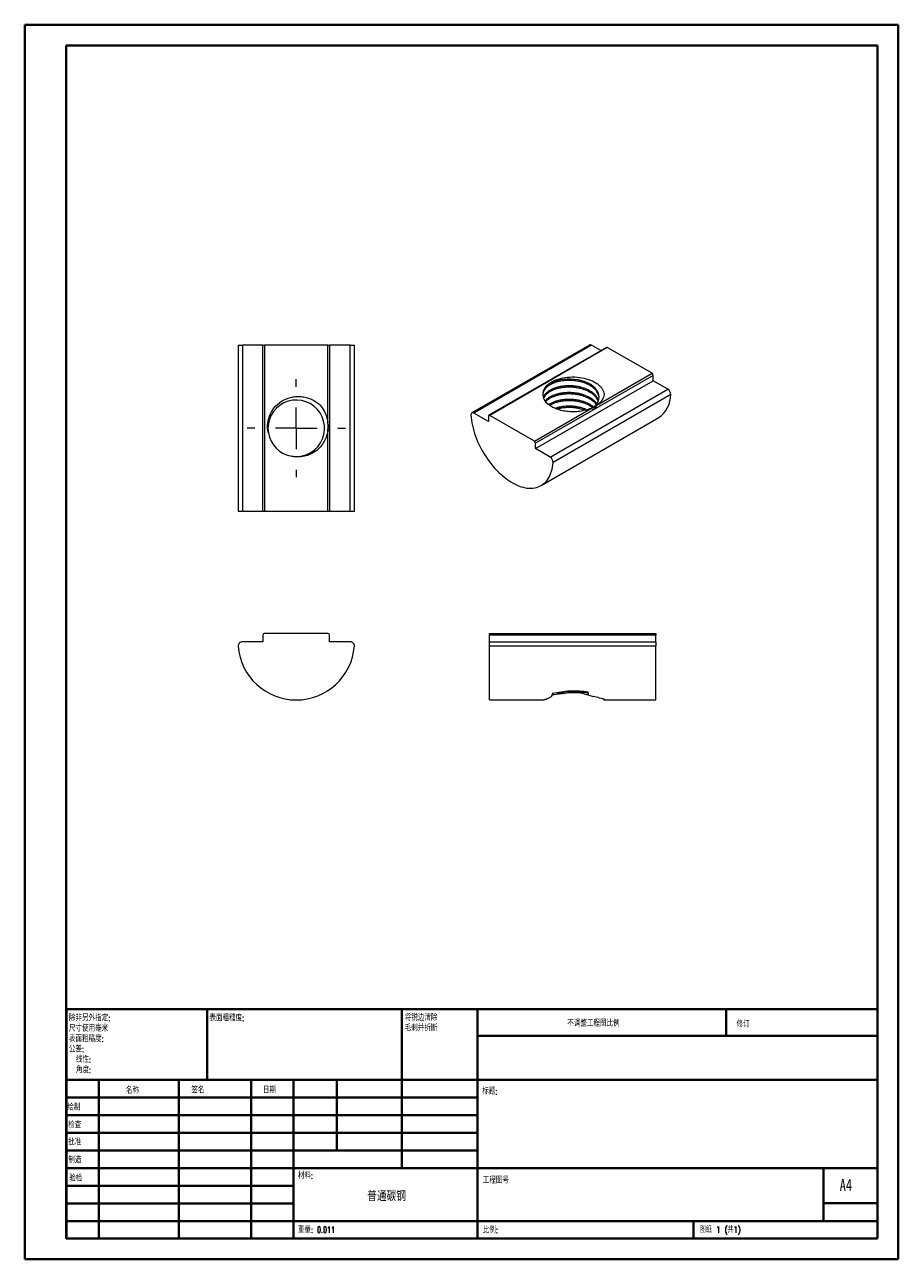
# Model space of a CAD drawing. Header units: millimetres. Extents: x 0 to 210, y 0 to 297.
import ezdxf

# ---------------------------------------------------------------- set-up
doc = ezdxf.new("R2010")
doc.units = ezdxf.units.MM
doc.styles.add('SLDTEXTSTYLE0', font='TXT', dxfattribs={"width": 0.75, "bigfont": 'bigfont'})
doc.styles.add('SLDTEXTSTYLE1', font='TXT', dxfattribs={"width": 0.75})
doc.styles.add('SLDTEXTSTYLE2', font='TXT', dxfattribs={"width": 0.694444, "bigfont": 'bigfont'})

# ---------------------------------------------------------------- blocks, each defined once
blk = doc.blocks.new('SW_NOTE_0')
at = {"color": 0, "linetype": 'Continuous', "lineweight": 0, "char_height": 1.5, "attachment_point": 1, "style": 'SLDTEXTSTYLE0'}
for s, insert in [('\\M+18FAB锐边\\M+190B4\\M+18F9C', (0, 1.93)), ('\\M+196D1\\M+18E68\\M+19BF3\\M+190DC\\M+19266', (0, -0.57))]:
    blk.add_mtext(s, dxfattribs=dict(at, insert=insert))
blk = doc.blocks.new('SW_NOTE_1')
at = {"color": 0, "linetype": 'Continuous', "lineweight": 0, "char_height": 1.5, "attachment_point": 1, "style": 'SLDTEXTSTYLE0'}
for s, insert in [('\\M+18F9C\\M+194F1另\\M+18A4F\\M+18E77\\M+192E8:', (0, 1.93)), ('\\M+18EDA\\M+190A1\\M+18E67\\M+19770\\M+19F7C\\M+195C4', (0, -0.57)), ('\\M+1955C\\M+196CA\\M+19165糙\\M+19378:', (0, -3.07)), ('\\M+18CF6\\M+18DB7:', (0, -5.57)), ('线\\M+190AB:', (1.69, -8.07)), ('\\M+18A70\\M+19378:', (1.69, -10.57))]:
    blk.add_mtext(s, dxfattribs=dict(at, insert=insert))
blk = doc.blocks.new('SW_CENTERMARKSYMBOL_0')
at = {"color": 0, "linetype": 'Continuous', "lineweight": 0}
for p, q in [((0, 10), (0, 11.8)), ((0, 0), (0, 5)), ((-10, 0), (-11.8, 0)), ((0, 0), (-5, 0)), ((0, 0), (0, -5)), ((0, 0), (5, 0)), ((10, 0), (11.8, 0)), ((0, -10), (0, -11.8))]:
    blk.add_line(p, q, dxfattribs=at)

msp = doc.modelspace()

# ---------------------------------------------------------------- linework, layer by layer
at = {"color": 7, "linetype": 'Continuous', "lineweight": 40}
for p, q in [((0.08, 0.21), (0.08, 297.21)), ((0.08, 297.21), (210.08, 297.21)), ((210.08, 0.21), (210.08, 297.21)), ((210.08, 292.21), (210.08, 297.21)), ((10.08, 292.21), (205.08, 292.21)), ((10.08, 5.21), (10.08, 292.21)), ((205.08, 5.21), (205.08, 292.21)), ((10.11, 60.37), (205.08, 60.37)), ((10.11, 60.37), (10.11, 5.12)), ((43.91, 43.37), (43.91, 60.37)), ((90.71, 60.37), (90.71, 22.12)), ((108.91, 60.37), (108.91, 5.12)), ((168.68, 54.09), (168.68, 60.46)), ((205.08, 54), (108.91, 54)), ((205.08, 43.37), (10.11, 43.37)), ((17.91, 43.37), (17.91, 5.12)), ((37.1, 43.37), (37.1, 5.12)), ((54.51, 43.37), (54.51, 5.12)), ((64.71, 5.12), (64.71, 43.37)), ((75.11, 26.37), (75.11, 43.37)), ((108.91, 39.12), (10.11, 39.12)), ((108.91, 34.87), (10.11, 34.87)), ((108.91, 30.62), (10.11, 30.62)), ((108.91, 26.37), (10.11, 26.37)), ((64.71, 22.12), (10.11, 22.12)), ((64.71, 22.12), (205.08, 22.12)), ((192.08, 9.46), (192.08, 22.21)), ((64.71, 17.87), (10.11, 17.87)), ((64.71, 13.62), (10.11, 13.62)), ((205.08, 13.71), (192.08, 13.71)), ((10.11, 9.37), (205.08, 9.37)), ((160.88, 5.21), (160.88, 9.46)), ((10.08, 5.21), (205.08, 5.21)), ((205.08, 5.21), (180.99, 5.21)), ((0.08, 0.21), (210.08, 0.21))]:
    msp.add_line(p, q, dxfattribs=at)
at = {"color": 7, "linetype": 'Continuous', "lineweight": 15}
for p, q in [((51.4, 220.13), (51.4, 180.13)), ((51.4, 220.13), (52.4, 220.13)), ((52.4, 220.13), (52.4, 180.13)), ((57.36, 220.13), (52.4, 220.13)), ((57.36, 180.13), (57.36, 220.13)), ((57.36, 220.13), (57.76, 220.13)), ((57.76, 220.13), (57.76, 180.13)), ((72.96, 220.13), (57.76, 220.13)), ((72.96, 201.41), (72.96, 220.13)), ((72.96, 220.13), (73.36, 220.13)), ((73.36, 220.13), (73.36, 180.13)), ((78.33, 220.13), (73.36, 220.13)), ((78.33, 180.13), (78.33, 220.13)), ((78.33, 220.13), (79.33, 220.13)), ((79.33, 180.13), (79.33, 220.13)), ((135.84, 220.16), (107.56, 203.83)), ((136.34, 220.11), (108.06, 203.78)), ((138.6, 218.81), (136.34, 220.11)), ((139.93, 219.57), (111.65, 203.25)), ((140.13, 219.55), (111.85, 203.23)), ((150.88, 213.35), (140.13, 219.55)), ((151.16, 212.86), (122.88, 196.53)), ((122.88, 195.23), (151.16, 211.55)), ((137.64, 205.71), (150.88, 213.35)), ((151.16, 211.55), (151.16, 212.86)), ((154.67, 209.53), (151.16, 211.55)), ((126.39, 193.2), (154.67, 209.53)), ((155.38, 208.24), (127.09, 191.91)), ((122.6, 197.02), (136.5, 205.05)), ((111.57, 201.76), (108.06, 203.78)), ((111.57, 203.06), (111.57, 201.76)), ((122.6, 197.02), (111.85, 203.23)), ((124.22, 186.37), (152.51, 202.69)), ((72.96, 180.13), (72.96, 199.79)), ((122.88, 195.23), (122.88, 196.53)), ((126.39, 193.2), (122.88, 195.23)), ((52.4, 180.13), (51.4, 180.13)), ((57.36, 180.13), (52.4, 180.13)), ((57.76, 180.13), (57.36, 180.13)), ((72.96, 180.13), (57.76, 180.13)), ((73.36, 180.13), (72.96, 180.13)), ((78.33, 180.13), (73.36, 180.13)), ((79.33, 180.13), (78.33, 180.13)), ((57.36, 148.77), (52.4, 148.77)), ((57.36, 150.37), (57.36, 148.77)), ((72.96, 150.77), (57.76, 150.77)), ((73.36, 148.77), (73.36, 150.37)), ((78.33, 148.77), (73.36, 148.77)), ((111.78, 150.77), (131.44, 150.77)), ((111.78, 150.37), (111.78, 150.77)), ((151.78, 150.37), (111.78, 150.37)), ((111.78, 148.77), (111.78, 150.37)), ((111.78, 148.77), (151.78, 148.77)), ((111.78, 147.69), (111.78, 148.77)), ((133.06, 150.77), (151.78, 150.77)), ((151.78, 150.77), (151.78, 150.37)), ((151.78, 148.77), (151.78, 150.37)), ((151.78, 148.77), (151.78, 147.69)), ((151.78, 147.69), (111.78, 147.69)), ((111.78, 134.77), (111.78, 147.69)), ((151.78, 134.77), (151.78, 147.69)), ((111.78, 134.77), (124.91, 134.77)), ((139.41, 134.77), (151.78, 134.77))]:
    msp.add_line(p, q, dxfattribs=at)
at = {"color": 7, "linetype": 'Continuous', "lineweight": 15, "flags": 128}
for points in [[(137.01, 205.31), (137.25, 205.53), (137.65, 206.03), (137.94, 206.56), (138.11, 207.1), (138.17, 207.64), (138.11, 208.17), (137.94, 208.71), (137.65, 209.24), (137.25, 209.74), (136.75, 210.2), (136.17, 210.62), (135.52, 210.98), (134.77, 211.3), (133.97, 211.57), (133.12, 211.77), (132.24, 211.9), (131.37, 211.97), (130.49, 211.97), (129.62, 211.9), (128.76, 211.77), (127.96, 211.58), (127.22, 211.32), (126.56, 211.02), (126.19, 210.81), (125.85, 210.58), (125.85, 210.58)], [(108.06, 203.78), (107.91, 203.85), (107.78, 203.88), (107.65, 203.87), (107.54, 203.82), (107.45, 203.74), (107.39, 203.62), (107.36, 203.48), (107.35, 203.31)], [(107.35, 203.31), (107.4, 202.7), (107.48, 202.09), (107.58, 201.46), (107.71, 200.83), (107.86, 200.19), (108.03, 199.55), (108.23, 198.9), (108.45, 198.25), (108.7, 197.61), (108.96, 196.96), (109.25, 196.32), (109.56, 195.69), (109.88, 195.06), (110.23, 194.44), (110.59, 193.83), (110.97, 193.24), (111.37, 192.65), (111.78, 192.09), (112.2, 191.54), (112.64, 191), (113.09, 190.49), (113.55, 189.99), (114.02, 189.52), (114.5, 189.07), (114.99, 188.65), (115.48, 188.25), (115.97, 187.87), (116.47, 187.53), (116.97, 187.21), (117.47, 186.92), (117.98, 186.66), (118.47, 186.43), (118.97, 186.23), (119.46, 186.06), (119.95, 185.93), (120.42, 185.83), (120.89, 185.76), (121.35, 185.72), (121.8, 185.71), (122.24, 185.74), (122.67, 185.8), (123.08, 185.89), (123.48, 186.02), (123.86, 186.18), (124.22, 186.36), (124.57, 186.58), (124.89, 186.83), (125.2, 187.12), (125.49, 187.42), (125.75, 187.76), (126, 188.13), (126.22, 188.52), (126.41, 188.94), (126.59, 189.38), (126.74, 189.84), (126.87, 190.33), (126.97, 190.84), (127.04, 191.37), (127.09, 191.91)]]:
    msp.add_lwpolyline(points, dxfattribs=at)
at = {"color": 7, "linetype": 'Continuous', "lineweight": 15}
for centre, radius, start, end in [((136.05, 219.71), 0.499, 54.1133, 114.5763), ((140.02, 219.39), 0.201, 54.3824, 114.3071), ((150.55, 212.83), 0.615, 2.6055, 57.3945), ((127.34, 208.29), 2.74, 123.0517, 236.9483), ((148.74, 208.16), 6.64, 304.5704, 0.7074), ((153.86, 208.25), 1.52, 359.8013, 57.6506), ((65.36, 200.13), 6.8, 255.1792, 189.2313), ((111.74, 203.09), 0.175, 50.7967, 189.214), ((65.36, 200.13), 6.8, 189.2259, 260.7741), ((122.27, 196.5), 0.615, 2.6055, 57.3945), ((125.58, 191.92), 1.52, 359.8013, 57.6506), ((52.4, 147.77), 1, 90, 184.4117), ((57.76, 150.37), 0.4, 90, 180), ((72.96, 150.37), 0.4, 0, 90), ((78.33, 147.77), 1, 355.5883, 90), ((65.36, 148.77), 14, 184.4117, 355.5883)]:
    msp.add_arc(centre, radius, start, end, dxfattribs=at)
for points, knots in [([(138.15, 207.47), (138.14, 207.6), (138.12, 207.9), (137.95, 208.39), (137.67, 208.92), (137.27, 209.42), (136.77, 209.88), (136.19, 210.3), (135.52, 210.67), (134.78, 210.99), (133.98, 211.25), (133.12, 211.45), (132.25, 211.59), (131.37, 211.65), (130.48, 211.65), (129.61, 211.59), (128.76, 211.46), (127.95, 211.26), (127.21, 211.01), (126.54, 210.7), (125.96, 210.35), (125.46, 209.96), (125.06, 209.53), (124.78, 209.07), (124.61, 208.65), (124.59, 208.38), (124.58, 208.26)], [0, 0, 0, 0, 0.0293136, 0.07215, 0.1153632, 0.1585764, 0.2014128, 0.2435153, 0.2856178, 0.3284542, 0.3716674, 0.4148806, 0.457717, 0.4998195, 0.541922, 0.5847584, 0.6279716, 0.6711848, 0.7140212, 0.7561237, 0.7982262, 0.8410626, 0.8842758, 0.927489, 0.9703254, 1, 1, 1, 1]), ([(125.85, 210.58), (126.26, 210.97), (126.78, 211.3), (128, 211.87), (128.68, 212.09), (130.16, 212.4), (130.92, 212.47), (132.49, 212.49), (133.25, 212.43), (134.75, 212.16), (135.45, 211.97), (136.41, 211.58), (136.71, 211.43), (137.27, 211.12), (137.53, 210.96), (138, 210.6), (138.22, 210.41), (138.59, 210.02), (138.76, 209.82), (139.03, 209.4), (139.14, 209.18), (139.3, 208.74), (139.35, 208.51), (139.37, 208.29)], [0, 0, 0, 0, 0.125, 0.125, 0.25, 0.25, 0.375, 0.375, 0.5, 0.5, 0.625, 0.625, 0.6875, 0.6875, 0.75, 0.75, 0.8125, 0.8125, 0.875, 0.875, 0.9375, 0.9375, 1, 1, 1, 1]), ([(138.02, 206.82), (138, 206.91), (137.92, 207.18), (137.66, 207.61), (137.27, 208.11), (136.77, 208.57), (136.19, 208.99), (135.52, 209.36), (134.78, 209.68), (133.98, 209.95), (133.12, 210.15), (132.25, 210.28), (131.37, 210.35), (130.48, 210.35), (129.61, 210.28), (128.76, 210.15), (127.95, 209.95), (127.21, 209.7), (126.54, 209.4), (125.96, 209.05), (125.46, 208.65), (125.07, 208.22), (124.81, 207.84), (124.74, 207.61), (124.71, 207.53)], [0, 0, 0, 0, 0.023061, 0.071225, 0.11939, 0.167134, 0.214061, 0.260987, 0.308732, 0.356896, 0.405061, 0.452806, 0.499732, 0.546659, 0.594403, 0.642568, 0.690732, 0.738477, 0.785403, 0.83233, 0.880074, 0.928239, 0.976403, 1, 1, 1, 1]), ([(137.97, 206.66), (137.96, 206.69), (137.89, 206.9), (137.66, 207.28), (137.27, 207.79), (136.77, 208.25), (136.19, 208.66), (135.52, 209.03), (134.78, 209.35), (133.98, 209.62), (133.12, 209.82), (132.25, 209.95), (131.37, 210.02), (130.48, 210.02), (129.61, 209.95), (128.76, 209.82), (127.95, 209.63), (127.21, 209.38), (126.54, 209.07), (125.96, 208.72), (125.46, 208.33), (125.07, 207.9), (124.84, 207.57), (124.77, 207.38), (124.76, 207.35)], [0, 0, 0, 0, 0.008869, 0.058493, 0.108116, 0.157307, 0.205655, 0.254003, 0.303194, 0.352817, 0.402441, 0.451632, 0.49998, 0.548328, 0.597519, 0.647142, 0.696766, 0.745957, 0.794305, 0.842653, 0.891844, 0.941467, 0.991091, 1, 1, 1, 1]), ([(137.63, 206), (137.51, 206.16), (137.26, 206.49), (136.77, 206.94), (136.19, 207.36), (135.52, 207.73), (134.78, 208.05), (133.98, 208.31), (133.12, 208.51), (132.25, 208.65), (131.37, 208.71), (130.48, 208.71), (129.61, 208.65), (128.76, 208.52), (127.95, 208.32), (127.21, 208.07), (126.54, 207.77), (125.96, 207.41), (125.49, 207.05), (125.27, 206.8), (125.17, 206.68)], [0, 0, 0, 0, 0.053838, 0.110459, 0.166109, 0.22176, 0.278381, 0.335499, 0.392618, 0.449239, 0.504889, 0.56054, 0.617161, 0.674279, 0.731398, 0.788019, 0.84367, 0.89932, 0.955941, 1, 1, 1, 1]), ([(137.5, 205.84), (137.42, 205.94), (137.21, 206.21), (136.77, 206.61), (136.19, 207.03), (135.52, 207.4), (134.78, 207.72), (133.98, 207.99), (133.12, 208.19), (132.25, 208.32), (131.37, 208.39), (130.48, 208.39), (129.61, 208.32), (128.76, 208.19), (127.95, 208), (127.21, 207.74), (126.54, 207.44), (125.96, 207.09), (125.55, 206.78), (125.37, 206.57), (125.32, 206.51)], [0, 0, 0, 0, 0.036658, 0.095599, 0.15353, 0.211461, 0.270402, 0.329861, 0.38932, 0.448261, 0.506192, 0.564123, 0.623064, 0.682523, 0.741982, 0.800923, 0.858854, 0.916784, 0.975725, 1, 1, 1, 1]), ([(139.37, 208.29), (139.32, 207.82), (139.15, 207.36), (138.71, 206.7), (138.53, 206.49), (138.13, 206.08), (137.9, 205.89), (137.64, 205.71)], [0, 0, 0, 0, 0.5, 0.5, 0.75, 0.75, 1, 1, 1, 1]), ([(58.65, 199.04), (58.47, 199.81), (58.43, 200.58), (58.6, 202.14), (58.81, 202.89), (59.48, 204.31), (59.92, 204.94), (61.01, 206.07), (61.63, 206.54), (63.01, 207.27), (63.75, 207.53), (64.9, 207.73), (65.29, 207.77), (66.07, 207.78), (66.45, 207.76), (67.23, 207.66), (67.61, 207.58), (68.36, 207.36), (68.72, 207.23), (69.42, 206.91), (69.77, 206.72), (70.42, 206.29), (70.73, 206.05), (71.03, 205.79)], [0, 0, 0, 0, 0.125, 0.125, 0.25, 0.25, 0.375, 0.375, 0.5, 0.5, 0.625, 0.625, 0.6875, 0.6875, 0.75, 0.75, 0.8125, 0.8125, 0.875, 0.875, 0.9375, 0.9375, 1, 1, 1, 1]), ([(71.03, 205.79), (71.57, 205.18), (72.01, 204.5), (72.51, 203.38), (72.64, 202.99), (72.85, 202.21), (72.92, 201.81), (72.96, 201.41)], [0, 0, 0, 0, 0.5, 0.5, 0.75, 0.75, 1, 1, 1, 1]), ([(136.5, 205.05), (136.1, 204.86), (135.68, 204.7), (134.77, 204.43), (134.3, 204.33), (133.33, 204.17), (132.82, 204.12), (131.81, 204.08), (131.3, 204.09), (130.3, 204.18), (129.8, 204.25), (128.86, 204.46), (128.4, 204.59), (127.54, 204.91), (127.15, 205.09), (126.44, 205.51), (126.12, 205.74), (125.85, 205.99)], [0, 0, 0, 0, 0.125, 0.125, 0.25, 0.25, 0.375, 0.375, 0.5, 0.5, 0.625, 0.625, 0.75, 0.75, 0.875, 0.875, 1, 1, 1, 1]), ([(136.84, 205.22), (136.81, 205.25), (136.62, 205.43), (136.18, 205.72), (135.52, 206.09), (134.78, 206.41), (133.98, 206.68), (133.12, 206.88), (132.25, 207.02), (131.37, 207.08), (130.48, 207.08), (129.61, 207.02), (128.76, 206.88), (127.95, 206.69), (127.21, 206.44), (126.57, 206.15), (126.22, 205.93), (126.06, 205.82)], [0, 0, 0, 0, 0.012681, 0.083012, 0.153343, 0.2249, 0.297086, 0.369273, 0.44083, 0.511161, 0.581492, 0.653049, 0.725235, 0.797421, 0.868979, 0.93931, 1, 1, 1, 1]), ([(136.59, 205.09), (136.45, 205.19), (136.13, 205.43), (135.52, 205.77), (134.78, 206.09), (133.98, 206.35), (133.12, 206.55), (132.25, 206.69), (131.37, 206.75), (130.48, 206.75), (129.61, 206.69), (128.76, 206.56), (127.95, 206.36), (127.21, 206.11), (126.65, 205.86), (126.38, 205.69), (126.29, 205.64)], [0, 0, 0, 0, 0.053737, 0.128612, 0.204792, 0.281642, 0.358492, 0.434672, 0.509546, 0.584421, 0.660601, 0.737451, 0.814301, 0.890481, 0.965356, 1, 1, 1, 1]), ([(135.23, 204.57), (135.08, 204.64), (134.69, 204.82), (133.97, 205.04), (133.12, 205.25), (132.25, 205.38), (131.37, 205.45), (130.48, 205.45), (129.61, 205.38), (128.76, 205.25), (128.07, 205.09), (127.7, 204.96), (127.57, 204.91)], [0, 0, 0, 0, 0.067374, 0.177789, 0.288205, 0.397658, 0.505236, 0.612813, 0.722266, 0.832682, 0.943098, 1, 1, 1, 1]), ([(134.76, 204.45), (134.5, 204.54), (133.97, 204.72), (133.12, 204.92), (132.25, 205.06), (131.37, 205.12), (130.48, 205.12), (129.61, 205.05), (128.78, 204.93), (128.27, 204.8), (128.02, 204.73)], [0, 0, 0, 0, 0.1256493, 0.2533044, 0.3798466, 0.5042205, 0.6285944, 0.7551367, 0.8827917, 1, 1, 1, 1]), ([(136.5, 205.05), (136.71, 205.14), (136.91, 205.24), (137.29, 205.47), (137.47, 205.59), (137.64, 205.71)], [0, 0, 0, 0, 0.5, 0.5, 1, 1, 1, 1]), ([(137.62, 205.23), (137.44, 205.14), (137.26, 205.04), (136.9, 204.81), (136.73, 204.68), (136.56, 204.55)], [0, 0, 0, 0, 0.5, 0.5, 1, 1, 1, 1]), ([(72.96, 199.79), (72.91, 199.29), (72.81, 198.79), (72.5, 197.82), (72.29, 197.36), (71.79, 196.48), (71.5, 196.06), (70.83, 195.29), (70.46, 194.95), (69.65, 194.34), (69.2, 194.08), (68.28, 193.66), (67.8, 193.5), (66.8, 193.29), (66.3, 193.24), (65.29, 193.24), (64.77, 193.3), (64.27, 193.42)], [0, 0, 0, 0, 0.125, 0.125, 0.25, 0.25, 0.375, 0.375, 0.5, 0.5, 0.625, 0.625, 0.75, 0.75, 0.875, 0.875, 1, 1, 1, 1]), ([(72.96, 199.79), (72.99, 200.06), (73.01, 200.33), (73.01, 200.87), (72.99, 201.14), (72.96, 201.41)], [0, 0, 0, 0, 0.5, 0.5, 1, 1, 1, 1]), ([(73.32, 201.03), (73.31, 200.77), (73.31, 200.52), (73.32, 200), (73.33, 199.75), (73.34, 199.5)], [0, 0, 0, 0, 0.5, 0.5, 1, 1, 1, 1]), ([(132.68, 150.55), (132.42, 150.56), (132.16, 150.57), (131.65, 150.54), (131.4, 150.52), (131.14, 150.49)], [0, 0, 0, 0, 0.5, 0.5, 1, 1, 1, 1]), ([(131.44, 150.77), (131.71, 150.77), (131.98, 150.76), (132.52, 150.76), (132.79, 150.77), (133.06, 150.77)], [0, 0, 0, 0, 0.5, 0.5, 1, 1, 1, 1]), ([(135.56, 136.67), (134.85, 136.77), (134.13, 136.84), (132.66, 136.91), (131.92, 136.91), (130.46, 136.85), (129.74, 136.78), (128.32, 136.58), (127.63, 136.45), (126.96, 136.31)], [0, 0, 0, 0, 0.25, 0.25, 0.5, 0.5, 0.75, 0.75, 1, 1, 1, 1]), ([(135.56, 136.53), (135.44, 136.53), (135.07, 136.55), (134.39, 136.59), (133.54, 136.63), (132.66, 136.68), (131.78, 136.72), (130.91, 136.75), (130.35, 136.78), (130.07, 136.8)], [0, 0, 0, 0, 0.078243, 0.234983, 0.391723, 0.547096, 0.699808, 0.852519, 1, 1, 1, 1]), ([(125.28, 134.91), (125.19, 134.88), (125.06, 134.84), (124.96, 134.8), (124.91, 134.78), (124.91, 134.78), (124.91, 134.78)], [0, 0, 0, 0, 0.456364, 0.690795, 0.927236, 1, 1, 1, 1]), ([(125.38, 134.95), (125.32, 134.93), (125.21, 134.88), (125.09, 134.82), (125.04, 134.8), (125.02, 134.78)], [0, 0, 0, 0, 0.29472, 0.64589, 1, 1, 1, 1]), ([(125.28, 134.91), (125.41, 134.97), (125.58, 135.05), (125.98, 135.23), (126.22, 135.33), (126.49, 135.43)], [0, 0, 0, 0, 0.5, 0.5, 1, 1, 1, 1]), ([(126.96, 136.31), (126.92, 136.13), (126.85, 135.97), (126.68, 135.68), (126.59, 135.55), (126.49, 135.43)], [0, 0, 0, 0, 0.5, 0.5, 1, 1, 1, 1]), ([(126.86, 136.01), (126.94, 136.03), (127.25, 136.09), (127.8, 136.17), (128.52, 136.27), (129.25, 136.35), (129.75, 136.38), (130, 136.4)], [0, 0, 0, 0, 0.084526, 0.310757, 0.538016, 0.768459, 1, 1, 1, 1]), ([(130, 136.4), (129.72, 136.41), (129.15, 136.44), (128.47, 136.48), (128.1, 136.5), (127.97, 136.51)], [0, 0, 0, 0, 0.395454, 0.790816, 1, 1, 1, 1]), ([(134.76, 136.17), (134.03, 136.34), (133.26, 136.47), (132.02, 136.53), (131.6, 136.53), (130.79, 136.49), (130.39, 136.46), (130, 136.4)], [0, 0, 0, 0, 0.5, 0.5, 0.75, 0.75, 1, 1, 1, 1]), ([(134.76, 136.17), (135, 136.13), (135.31, 136.08), (135.61, 136.03), (135.68, 136.01)], [0, 0, 0, 0, 0.772015, 1, 1, 1, 1]), ([(134.76, 136.17), (134.99, 136.16), (135.29, 136.14), (135.57, 136.13), (135.64, 136.12)], [0, 0, 0, 0, 0.741951, 1, 1, 1, 1]), ([(135.71, 135.91), (135.89, 135.86), (136.06, 135.8), (136.4, 135.69), (136.56, 135.63), (136.71, 135.57)], [0, 0, 0, 0, 0.5, 0.5, 1, 1, 1, 1]), ([(139.49, 134.93), (139.17, 135.02), (138.75, 135.13), (137.8, 135.35), (137.27, 135.47), (136.71, 135.57)], [0, 0, 0, 0, 0.5, 0.5, 1, 1, 1, 1]), ([(139.17, 135.02), (139.17, 135.01), (139.21, 134.95), (139.27, 134.87), (139.34, 134.8), (139.39, 134.76), (139.4, 134.77), (139.41, 134.77)], [0, 0, 0, 0, 0.041696, 0.332031, 0.625047, 0.919047, 1, 1, 1, 1]), ([(139.43, 134.79), (139.44, 134.79), (139.47, 134.8), (139.48, 134.87), (139.49, 134.93)], [0, 0, 0, 0, 0.261915, 1, 1, 1, 1])]:
    msp.add_open_spline(points, degree=3, knots=knots, dxfattribs=at)
for points in [[(136.56, 204.55), (136.92, 204.75), (137.28, 204.98), (137.62, 205.23)], [(73.34, 199.5), (73.35, 200.01), (73.34, 200.52), (73.32, 201.03)], [(131.14, 150.49), (131.66, 150.49), (132.17, 150.51), (132.68, 150.55)], [(135.71, 135.91), (135.61, 136.13), (135.54, 136.39), (135.56, 136.67)]]:
    msp.add_open_spline(points, degree=3, dxfattribs=at)

# ---------------------------------------------------------------- block references
at = {"color": 7, "linetype": 'Continuous', "lineweight": 0}
for name, p in [('SW_CENTERMARKSYMBOL_0', (65.36, 200.13)), ('SW_NOTE_1', (10.7, 57.11)), ('SW_NOTE_0', (91.42, 57.19))]:
    msp.add_blockref(name, p, dxfattribs=at)

# ---------------------------------------------------------------- texts
for s, insert, char_height, attachment_point, style in [('\\M+1955C\\M+196CA\\M+19165糙\\M+19378:', (44.48, 59.04), 1.5, 1, 'SLDTEXTSTYLE0'), ('\\M+19573调\\M+190AE\\M+18D48\\M+192F6图\\M+194E4\\M+197E1', (130.49, 57.75), 1.5, 1, 'SLDTEXTSTYLE0'), ('\\M+18F43订', (171.21, 57.55), 1.5, 1, 'SLDTEXTSTYLE0'), ('\\M+196BC\\M+18FCC', (24.43, 41.62), 1.5, 1, 'SLDTEXTSTYLE0'), ('签\\M+196BC', (40.14, 41.68), 1.5, 1, 'SLDTEXTSTYLE0'), ('\\M+193FA\\M+18AFA', (57.33, 41.7), 1.5, 1, 'SLDTEXTSTYLE0'), ('标题:', (110.07, 41.4), 1.5, 1, 'SLDTEXTSTYLE0'), ('绘\\M+190A7', (10.32, 37.55), 1.5, 1, 'SLDTEXTSTYLE0'), ('检查', (10.52, 33.28), 1.5, 1, 'SLDTEXTSTYLE0'), ('\\M+194E1\\M+18F79', (10.51, 29.19), 1.5, 1, 'SLDTEXTSTYLE0'), ('\\M+190A7\\M+191A2', (10.57, 24.85), 1.5, 1, 'SLDTEXTSTYLE0'), ('\\M+18DDE\\M+197BF:', (65.76, 21.11), 1.5, 1, 'SLDTEXTSTYLE0'), ('验检', (10.78, 20.47), 1.5, 1, 'SLDTEXTSTYLE0'), ('\\M+18D48\\M+192F6图\\M+18D86', (110.18, 19.99), 1.5, 1, 'SLDTEXTSTYLE0'), ('A4', (196, 19.52), 2.91, 1, 'SLDTEXTSTYLE1'), ('\\M+19581\\M+192CA碳钢', (87.07, 16.61), 2.3813, 2, 'SLDTEXTSTYLE0'), ('\\M+18F64\\M+197CA: 0.011', (65.73, 8.07), 1.4986, 1, 'SLDTEXTSTYLE0'), ('\\M+194E4\\M+197E1:', (110.18, 8.02), 1.5, 1, 'SLDTEXTSTYLE0'), ('图纸 1 (\\M+18BA41)', (162.36, 8.11), 1.5, 1, 'SLDTEXTSTYLE2')]:
    msp.add_mtext(s, dxfattribs=dict(at, insert=insert, char_height=char_height, attachment_point=attachment_point, style=style))

doc.saveas('drawing.dxf')
